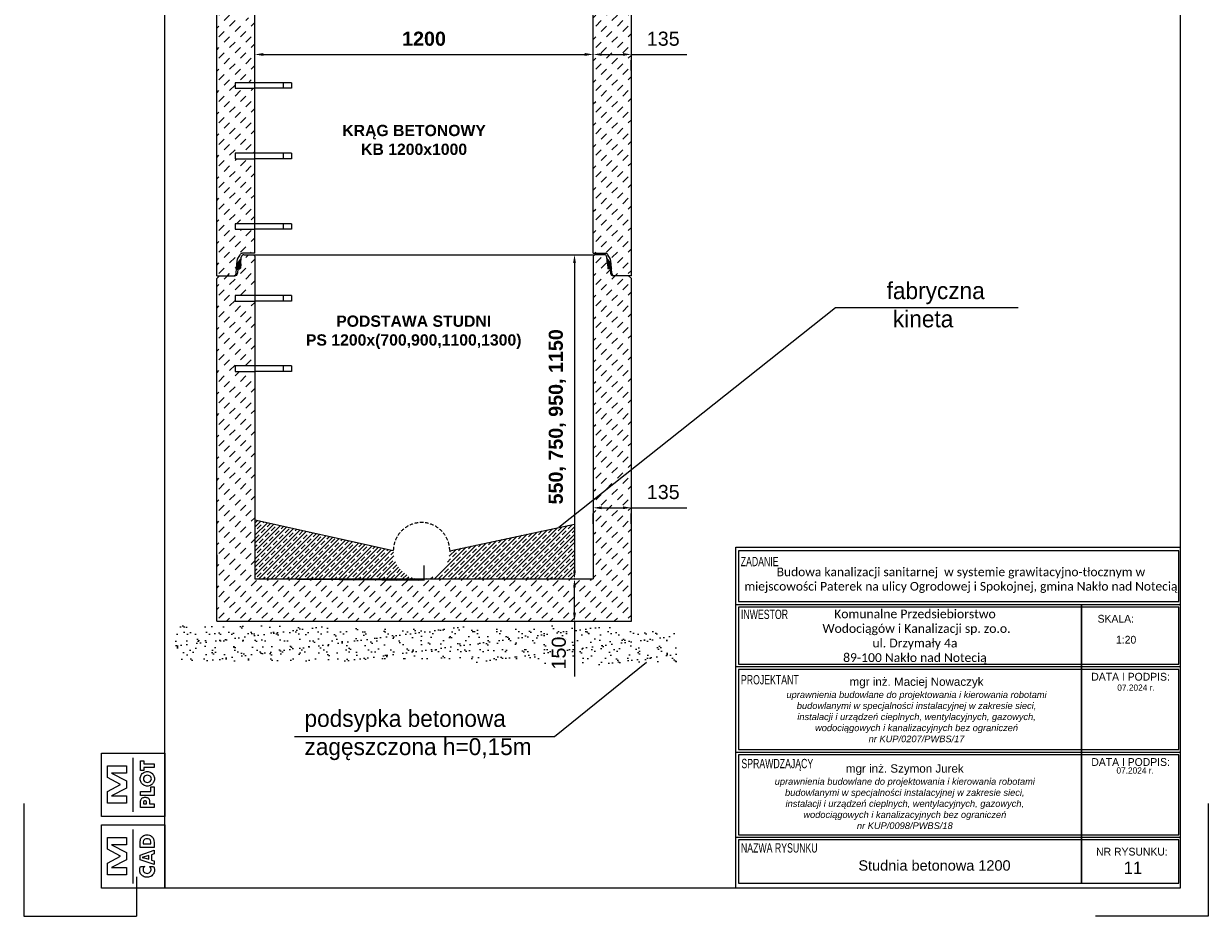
# Model space of a CAD drawing. Extents: x -23500 to 2637, y 21242 to 29547.
# Tile 1 of 121: x -23500 to -19300, y 23081 to 26246. Entities that reach past the tile are written whole.
import ezdxf
from ezdxf.enums import TextEntityAlignment as Align

# ---------------------------------------------------------------- set-up
doc = ezdxf.new("R2010")
doc.units = 0
doc.header["$LTSCALE"] = 25
doc.linetypes.add('DASHED', pattern=[0.75, 0.5, -0.25])
doc.layers.get('0').update_dxf_attribs({"linetype": 'CONTINUOUS', "lineweight": 13})
doc.layers.get('DEFPOINTS').update_dxf_attribs({"linetype": 'CONTINUOUS'})
for name, color, linetype in [('0_5', 250, 'CONTINUOUS'), ('M_Ramki markery', 1, 'CONTINUOUS'), ('M_Ramki znaczniki', 6, 'CONTINUOUS')]:
    doc.layers.add(name, color=color, linetype=linetype)
for name, color, linetype, lineweight in [('BA_szr', 7, 'CONTINUOUS', 5), ('IS_tab', 254, 'CONTINUOUS', 18), ('M_Ramki do druku', 7, 'CONTINUOUS', 25), ('M_Ramki rysunków', 2, 'CONTINUOUS', 25)]:
    doc.layers.add(name, color=color, linetype=linetype, lineweight=lineweight)
doc.styles.add('MCAD_TS', font='GENISO.SHX', dxfattribs={"width": 0.8, "oblique": 15})
doc.styles.get("Standard").update_dxf_attribs({"font": 'ARIAL.TTF', "height": 50})
doc.styles.add('tab_0.75', font='txt', dxfattribs={"height": 0.75})
doc.styles.add('tab_0.90 0.7', font='txt', dxfattribs={"width": 0.7, "height": 0.9})
doc.styles.add('tab_1.00', font='arial.ttf', dxfattribs={"height": 1})
doc.styles.add('tab_1.20', font='txt', dxfattribs={"height": 1.2})
doc.dimstyles.get("Standard").update_dxf_attribs({"dimtxt": 0.18, "dimasz": 0.18, "dimexe": 0.18, "dimexo": 0.0625, "dimgap": 0.09, "dimtad": 0, "dimtih": 1, "dimtoh": 1, "dimdec": 4, "dimzin": 0, "dimdsep": 46, "dimtxsty": 'Standard', "dimcen": 0.09, "dimadec": 0, "dimazin": 0, "dimtfac": 1, "dimtdec": 4, "dimtofl": 0, "dimtmove": 0, "dimatfit": 3, "dimfxl": 1, "dimtolj": 1, "dimtzin": 0, "dimarcsym": 0})
pattern_1 = [(45, (18678.204, 10372.663), (-19.091883, 19.091883), [27, -27])]

# ---------------------------------------------------------------- blocks, each defined once
blk = doc.blocks.new('*D1212')
at = {"layer": '0_5', "color": 0, "lineweight": -2}
for p, q in [((-22681.1, 26029.5), (-22681.1, 26157.2)), ((-22651.1, 26137.2), (-21511.1, 26137.2)), ((-21481.1, 26029.5), (-21481.1, 26157.2))]:
    blk.add_line(p, q, dxfattribs=at)
at = {"layer": '0_5', "color": 0}
for points in [[(-22651.1, 26142.2), (-22651.1, 26132.2), (-22681.1, 26137.2)], [(-21511.1, 26132.2), (-21511.1, 26142.2), (-21481.1, 26137.2)]]:
    blk.add_solid(points, dxfattribs=at)
at = {"layer": 'DEFPOINTS', "color": 0}
for p in [(-21481.1, 26137.2), (-22681.1, 25929.5), (-21481.1, 25929.5)]:
    blk.add_point(p, dxfattribs=at)
at = {"layer": '0_5', "color": 0, "insert": (-22081.1, 26192.7), "char_height": 50, "attachment_point": 5}
blk.add_mtext('\\A1;{\\fArial|b1|i0|c238|p34;1200}', dxfattribs=at)
blk = doc.blocks.new('*D1213')
at = {"layer": '0_5', "color": 0, "lineweight": -2}
for p, q in [((-21981.1, 25427.1), (-21527.6, 25427.1)), ((-21547.6, 25397.1), (-21547.6, 24307.1)), ((-21981.1, 24277.1), (-21527.6, 24277.1))]:
    blk.add_line(p, q, dxfattribs=at)
at = {"layer": '0_5', "color": 0}
for points in [[(-21542.6, 25397.1), (-21552.6, 25397.1), (-21547.6, 25427.1)], [(-21552.6, 24307.1), (-21542.6, 24307.1), (-21547.6, 24277.1)]]:
    blk.add_solid(points, dxfattribs=at)
at = {"layer": 'DEFPOINTS', "color": 0}
for p in [(-22081.1, 25427.1), (-22081.1, 24277.1), (-21547.6, 24277.1)]:
    blk.add_point(p, dxfattribs=at)
at = {"layer": '0_5', "color": 0, "insert": (-21608.3, 24852.1), "char_height": 50, "attachment_point": 5, "rotation": 90}
blk.add_mtext('\\A1;{\\fArial|b1|i0|c238|p34;550, 750, 950, 1150}', dxfattribs=at)
blk = doc.blocks.new('*D1214')
at = {"layer": '0_5', "color": 0, "lineweight": -2}
for p, q in [((-21631.6, 24277.1), (-21567.6, 24277.1)), ((-21547.6, 24157.1), (-21547.6, 24247.1)), ((-21631.6, 24127.1), (-21567.6, 24127.1)), ((-21547.6, 24127.1), (-21547.6, 23931.5))]:
    blk.add_line(p, q, dxfattribs=at)
at = {"layer": '0_5', "color": 0}
for points in [[(-21542.6, 24247.1), (-21552.6, 24247.1), (-21547.6, 24277.1)], [(-21552.6, 24157.1), (-21542.6, 24157.1), (-21547.6, 24127.1)]]:
    blk.add_solid(points, dxfattribs=at)
at = {"layer": 'DEFPOINTS', "color": 0}
for p in [(-21547.6, 24277.1), (-21531.6, 24277.1), (-21531.6, 24127.1)]:
    blk.add_point(p, dxfattribs=at)
at = {"layer": '0_5', "color": 0, "insert": (-21603.1, 24014.3), "char_height": 50, "attachment_point": 5, "rotation": 90}
blk.add_mtext('\\A1;150', dxfattribs=at)
blk = doc.blocks.new('*D1215')
at = {"layer": '0_5', "color": 0, "lineweight": -2}
for p, q in [((-21451.1, 26137.2), (-21376.1, 26137.2)), ((-21346.1, 26137.2), (-21149.9, 26137.2)), ((-21481.1, 26080.1), (-21481.1, 26117.2)), ((-21346.1, 26080.1), (-21346.1, 26117.2))]:
    blk.add_line(p, q, dxfattribs=at)
at = {"layer": '0_5', "color": 0}
for points in [[(-21451.1, 26142.2), (-21451.1, 26132.2), (-21481.1, 26137.2)], [(-21376.1, 26132.2), (-21376.1, 26142.2), (-21346.1, 26137.2)]]:
    blk.add_solid(points, dxfattribs=at)
at = {"layer": 'DEFPOINTS', "color": 0}
for p in [(-21481.1, 26180.1), (-21346.1, 26180.1), (-21346.1, 26137.2)]:
    blk.add_point(p, dxfattribs=at)
at = {"layer": '0_5', "color": 0, "insert": (-21233, 26192.7), "char_height": 50, "attachment_point": 5}
blk.add_mtext('\\A1;135', dxfattribs=at)
blk = doc.blocks.new('*D1216')
at = {"layer": '0_5', "color": 0, "lineweight": -2}
for p, q in [((-21451.1, 24529.5), (-21376.1, 24529.5)), ((-21346.1, 24529.5), (-21149.9, 24529.5)), ((-21481.1, 24472.4), (-21481.1, 24509.5)), ((-21346.1, 24472.4), (-21346.1, 24509.5))]:
    blk.add_line(p, q, dxfattribs=at)
at = {"layer": '0_5', "color": 0}
for points in [[(-21451.1, 24534.5), (-21451.1, 24524.5), (-21481.1, 24529.5)], [(-21376.1, 24524.5), (-21376.1, 24534.5), (-21346.1, 24529.5)]]:
    blk.add_solid(points, dxfattribs=at)
at = {"layer": 'DEFPOINTS', "color": 0}
for p in [(-21481.1, 24572.4), (-21346.1, 24572.4), (-21346.1, 24529.5)]:
    blk.add_point(p, dxfattribs=at)
at = {"layer": '0_5', "color": 0, "insert": (-21233, 24585.1), "char_height": 50, "attachment_point": 5}
blk.add_mtext('\\A1;135', dxfattribs=at)
blk = doc.blocks.new('mcadram')
at = {"color": 0, "linetype": 'ByBlock'}
for points in [[(-11.21, 0), (-11.21, 11.21), (0, 11.21), (0, 0)], [(-6.78, 2.37), (-10.13, 2.37), (-10.13, 4.43), (-7.84, 5.67), (-10.13, 6.89), (-10.13, 8.96), (-6.78, 8.96), (-6.78, 7.68), (-9.42, 7.68), (-6.78, 6.32), (-6.78, 5), (-9.42, 3.65), (-6.78, 3.65)], [(-1.88, 7.19), (-4.38, 7.19), (-4.38, 7.71), (-4.37, 8.06), (-4.35, 8.34), (-4.32, 8.53), (-4.28, 8.69), (-4.22, 8.83), (-4.14, 8.96), (-4.02, 9.1), (-3.88, 9.22), (-3.72, 9.32), (-3.54, 9.39), (-3.34, 9.43), (-3.13, 9.44), (-2.91, 9.43), (-2.72, 9.39), (-2.54, 9.32), (-2.38, 9.22), (-2.23, 9.1), (-2.11, 8.96), (-2.04, 8.83), (-1.98, 8.7), (-1.93, 8.55), (-1.9, 8.36), (-1.89, 8.12), (-1.88, 7.83), (-1.88, 7.71)], [(-2.44, 7.87), (-2.44, 7.98), (-2.46, 8.22), (-2.51, 8.42), (-2.6, 8.57), (-2.74, 8.67), (-2.91, 8.73), (-3.13, 8.75), (-3.34, 8.73), (-3.52, 8.67), (-3.65, 8.56), (-3.74, 8.42), (-3.8, 8.22), (-3.82, 7.98), (-3.82, 7.86)], [(-1.88, 4.16), (-4.38, 5.02), (-4.38, 5.87), (-1.88, 6.73), (-1.88, 6.06), (-2.33, 5.93), (-2.33, 4.96), (-1.88, 4.83)], [(-2.81, 5.11), (-2.81, 5.79), (-3.64, 5.53), (-3.67, 5.52), (-3.71, 5.51), (-3.76, 5.5), (-3.82, 5.49), (-3.89, 5.47), (-3.97, 5.45), (-3.91, 5.43), (-3.85, 5.42), (-3.8, 5.4), (-3.74, 5.39), (-3.69, 5.38), (-3.64, 5.36)], [(-4.28, 3.85), (-3.53, 3.85), (-3.63, 3.75), (-3.7, 3.66), (-3.76, 3.57), (-3.8, 3.47), (-3.83, 3.37), (-3.83, 3.27), (-3.81, 3.09), (-3.75, 2.93), (-3.63, 2.8), (-3.49, 2.7), (-3.31, 2.64), (-3.11, 2.62), (-2.92, 2.64), (-2.76, 2.7), (-2.61, 2.8), (-2.5, 2.94), (-2.44, 3.09), (-2.42, 3.27), (-2.42, 3.38), (-2.45, 3.47), (-2.49, 3.57), (-2.55, 3.66), (-2.62, 3.76), (-2.72, 3.85), (-1.97, 3.85), (-1.92, 3.74), (-1.89, 3.63), (-1.85, 3.53), (-1.83, 3.42), (-1.82, 3.31), (-1.82, 3.2), (-1.82, 3.07), (-1.84, 2.94), (-1.86, 2.82), (-1.9, 2.71), (-1.95, 2.61), (-2.01, 2.51), (-2.15, 2.33), (-2.3, 2.19), (-2.48, 2.08), (-2.68, 2), (-2.89, 1.95), (-3.12, 1.93), (-3.31, 1.94), (-3.48, 1.97), (-3.65, 2.03), (-3.8, 2.1), (-3.94, 2.19), (-4.07, 2.31), (-4.18, 2.43), (-4.27, 2.56), (-4.34, 2.71), (-4.39, 2.86), (-4.42, 3.03), (-4.43, 3.2), (-4.43, 3.31), (-4.42, 3.42), (-4.4, 3.53), (-4.37, 3.63), (-4.33, 3.74)]]:
    blk.add_lwpolyline(points, close=True, dxfattribs=at)
blk.add_lwpolyline([(-5.6, 0.82), (-5.6, 10.39)], dxfattribs=at)
blk = doc.blocks.new('mplotram')
at = {"color": 0, "linetype": 'ByBlock', "lineweight": -2}
for points in [[(-11.21, 0), (-11.21, 11.21), (0, 11.21), (0, 0)], [(-6.78, 2.37), (-10.13, 2.37), (-10.13, 4.43), (-7.84, 5.67), (-10.13, 6.89), (-10.13, 8.96), (-6.78, 8.96), (-6.78, 7.68), (-9.42, 7.68), (-6.78, 6.32), (-6.78, 5), (-9.42, 3.65), (-6.78, 3.65)], [(-1.88, 8.66), (-3.72, 8.66), (-3.72, 8.12), (-4.29, 8.12), (-4.29, 9.86), (-3.72, 9.86), (-3.72, 9.32), (-1.88, 9.32)], [(-3.08, 7.96), (-2.91, 7.95), (-2.75, 7.92), (-2.59, 7.87), (-2.45, 7.79), (-2.31, 7.7), (-2.19, 7.59), (-2.08, 7.46), (-1.99, 7.32), (-1.91, 7.17), (-1.86, 7.01), (-1.83, 6.84), (-1.82, 6.67), (-1.83, 6.5), (-1.86, 6.34), (-1.91, 6.18), (-1.99, 6.02), (-2.08, 5.89), (-2.19, 5.76), (-2.31, 5.65), (-2.45, 5.55), (-2.6, 5.48), (-2.75, 5.42), (-2.91, 5.39), (-3.08, 5.38), (-3.25, 5.39), (-3.41, 5.42), (-3.57, 5.48), (-3.72, 5.55), (-3.85, 5.65), (-3.98, 5.76), (-4.09, 5.89), (-4.18, 6.02), (-4.25, 6.18), (-4.31, 6.34), (-4.34, 6.5), (-4.35, 6.67), (-4.34, 6.84), (-4.31, 7.01), (-4.25, 7.17), (-4.18, 7.32), (-4.09, 7.46), (-3.98, 7.59), (-3.85, 7.7), (-3.72, 7.79), (-3.57, 7.87), (-3.41, 7.92), (-3.25, 7.95)], [(-2.37, 6.67), (-2.4, 6.84), (-2.46, 7), (-2.57, 7.12), (-2.72, 7.22), (-2.89, 7.28), (-3.08, 7.3), (-3.27, 7.28), (-3.44, 7.22), (-3.59, 7.12), (-3.7, 6.99), (-3.77, 6.84), (-3.79, 6.67), (-3.77, 6.5), (-3.7, 6.35), (-3.59, 6.22), (-3.44, 6.12), (-3.27, 6.06), (-3.08, 6.04), (-2.89, 6.06), (-2.72, 6.12), (-2.57, 6.22), (-2.46, 6.35), (-2.39, 6.5)], [(-1.88, 3.74), (-4.29, 3.74), (-4.29, 4.4), (-2.44, 4.4), (-2.44, 5.22), (-1.88, 5.22)], [(-1.88, 2.22), (-1.88, 1.6), (-4.29, 1.6), (-4.29, 2.29), (-4.29, 2.53), (-4.28, 2.72), (-4.26, 2.86), (-4.22, 2.96), (-4.18, 3.05), (-4.12, 3.14), (-4.04, 3.22), (-3.95, 3.29), (-3.84, 3.34), (-3.73, 3.38), (-3.61, 3.4), (-3.47, 3.41), (-3.34, 3.4), (-3.21, 3.38), (-3.09, 3.34), (-2.99, 3.29), (-2.9, 3.22), (-2.82, 3.14), (-2.78, 3.06), (-2.74, 2.98), (-2.71, 2.89), (-2.69, 2.78), (-2.68, 2.64), (-2.68, 2.45), (-2.68, 2.34), (-2.68, 2.22)], [(-3.21, 2.22), (-3.21, 2.34), (-3.21, 2.49), (-3.24, 2.6), (-3.27, 2.68), (-3.33, 2.73), (-3.4, 2.76), (-3.49, 2.77), (-3.59, 2.76), (-3.66, 2.73), (-3.71, 2.68), (-3.75, 2.6), (-3.77, 2.49), (-3.77, 2.35), (-3.77, 2.22)]]:
    blk.add_lwpolyline(points, close=True, dxfattribs=at)
blk.add_lwpolyline([(-5.6, 0.82), (-5.6, 10.39)], dxfattribs=at)
blk = doc.blocks.new('mcad_logo_ram')
at = {"layer": 'M_Ramki rysunków', "color": 0, "linetype": 'ByBlock', "lineweight": -2, "rotation": 270}
for name, p in [('mcadram', (0, 0)), ('mplotram', (12.71, 0))]:
    blk.add_blockref(name, p, dxfattribs=at)
blk = doc.blocks.new('Znacznik_narozny_v2')
at = {"layer": 'M_Ramki znaczniki'}
blk.add_lwpolyline([(0, -20), (0, 0), (20, 0)], dxfattribs=at)
blk = doc.blocks.new('znacznik297')
at = {"lineweight": -2}
blk.add_line((0, 0), (-20, 0), dxfattribs=at)
at = {"layer": 'M_Ramki markery'}
blk.add_line((0, 0), (2, 0), dxfattribs=at)
blk = doc.blocks.new('*U1218')
at = {"layer": 'M_Ramki do druku'}
for p, q in [((20, 297), (20, 292)), ((210, 297), (210, 292)), ((20, 5), (20, 0)), ((210, 5), (210, 0))]:
    blk.add_line(p, q, dxfattribs=at)
at = {"layer": 'M_Ramki markery'}
for p, q in [((20, 292), (20, 290)), ((25, 292), (25, 290)), ((210, 292), (210, 290)), ((20, 7), (20, 5)), ((25, 7), (25, 5)), ((210, 7), (210, 5))]:
    blk.add_line(p, q, dxfattribs=at)
at = {"layer": 'M_Ramki rysunków', "color": 0, "linetype": 'ByBlock', "lineweight": -2}
blk.add_lwpolyline([(25, 5), (25, 292), (205, 292), (205, 5)], close=True, dxfattribs=at)
blk.add_blockref('znacznik297', (25, 297))
at = {"layer": 'M_Ramki rysunków', "color": 0, "linetype": 'ByBlock', "lineweight": -2, "rotation": 90}
blk.add_blockref('mcad_logo_ram', (25, 5), dxfattribs=at)
at = {"layer": 'M_Ramki znaczniki'}
blk.add_blockref('Znacznik_narozny_v2', (0, 297), dxfattribs=at)
at = {"layer": 'M_Ramki znaczniki', "xscale": -1}
blk.add_blockref('Znacznik_narozny_v2', (210, 297), dxfattribs=at)
at = {"layer": 'M_Ramki znaczniki', "xscale": -1, "rotation": 180}
blk.add_blockref('Znacznik_narozny_v2', (0, 0), dxfattribs=at)
at = {"layer": 'M_Ramki znaczniki', "rotation": 180}
blk.add_blockref('Znacznik_narozny_v2', (210, 0), dxfattribs=at)
at = {"layer": 'M_Ramki do druku', "style": 'MCAD_TS', "width": 0.8}
for tag, p in [('KOMENTARZ', (16.54, 30.57)), ('RYSUNEK', (20.28, 30.57)), ('DATA', (24.02, 30.57))]:
    blk.add_attdef(tag, p, '', height=2, rotation=90, dxfattribs=at)

msp = doc.modelspace()

# ---------------------------------------------------------------- hatches: boundary and pattern name
for points in [[(-22744.578, 25395.12), (-22743.984, 25398.922), (-22729.482, 25417.821), (-22731.078, 25395.12), (-22732.207, 25378.98, -0.39391048), (-22734.202, 25377.12), (-22741.078, 25377.12), (-22741.656, 25368.857), (-22745.693, 25376.727)], [(-21417.578, 25395.12), (-21418.172, 25398.922), (-21432.674, 25417.821), (-21431.078, 25395.12), (-21429.949, 25378.98, 0.39391048), (-21427.954, 25377.12), (-21421.078, 25377.12), (-21420.5, 25368.857), (-21416.463, 25376.727)]]:
    msp.add_hatch(color=7).paths.add_polyline_path(points)
at = {"lineweight": 20, "transparency": 33554687}
h = msp.add_hatch(dxfattribs=at)
h.set_pattern_fill('AR-SAND')
h.set_pattern_definition([(37.5, (-28319.135, 20769.115), (-1.60003, 48.94132), [0, -38.608, 0, -43.18, 0, -41.275]), (7.5, (-28319.135, 20769.115), (44.95233, 71.6825), [0, -20.828, 0, -34.798, 0, -13.335]), (327.5, (-28350.377, 20769.115), (79.09924, 0.14372), [0, -12.7, 0, -45.72, 0, -59.69]), (317.5, (-28350.377, 20769.115), (76.35565, 22.29293), [0, -6.35, 0, -29.972, 0, -34.29])])
h.paths.add_polyline_path([(-22844.405, 24111.439), (-22963.09, 24111.439), (-22963.09, 23986.441), (-22150.797, 23986.441), (-21181.46, 23966.871), (-21192.793, 24097.204), (-21594.433, 24111.439)])
at = {"layer": 'BA_szr'}
h = msp.add_hatch(dxfattribs=at)
h.set_pattern_fill('BIK_BETON', color=256, scale=270, angle=45, style=0, pattern_type=2)
h.set_pattern_definition(pattern_1)
h.paths.add_polyline_path([(-22806.078, 25352.12), (-22816.078, 25352.12), (-22816.078, 26346.836), (-22806.078, 26356.836), (-22756.578, 26356.836), (-22752.151, 26356.836, 0.39391048), (-22742.176, 26366.138), (-22741.078, 26381.836), (-22734.202, 26381.836, 0.39391048), (-22732.207, 26383.696), (-22731.078, 26399.836), (-22729.482, 26422.537, -0.39379964), (-22719.506, 26431.836), (-22686.078, 26431.836), (-22681.078, 26426.836), (-22681.078, 26287.242), (-22681.2, 26287.12), (-22751.078, 26287.12), (-22751.078, 26267.12), (-22681.078, 26267.12), (-22681.078, 26037.12), (-22751.078, 26037.12), (-22751.078, 26017.12), (-22681.078, 26017.12), (-22681.078, 25787.12), (-22751.078, 25787.12), (-22751.078, 25767.12), (-22681.078, 25767.12), (-22681.078, 25537.12), (-22751.078, 25537.12), (-22751.078, 25517.12), (-22681.078, 25517.12), (-22681.078, 25432.12), (-22724.187, 25432.12, 0.26803506), (-22732.849, 25427.117), (-22742.078, 25411.12), (-22744.578, 25395.12), (-22746.578, 25362.12, -0.41421356), (-22756.578, 25352.12)])
h = msp.add_hatch(dxfattribs=at)
h.set_pattern_fill('BIK_BETON', color=256, scale=270, angle=45, style=0, pattern_type=2)
h.set_pattern_definition(pattern_1)
h.paths.add_polyline_path([(-21481.078, 26426.836), (-21481.078, 25432.12), (-21437.969, 25432.12, -0.26803506), (-21429.307, 25427.117), (-21420.078, 25411.12), (-21417.578, 25395.12), (-21415.578, 25362.12, 0.41421356), (-21405.578, 25352.12), (-21356.078, 25352.12), (-21346.078, 25352.12), (-21346.078, 26346.836), (-21356.078, 26356.836), (-21405.578, 26356.836), (-21410.005, 26356.836, -0.39391048), (-21419.98, 26366.138), (-21421.078, 26381.836), (-21427.954, 26381.836, -0.39391048), (-21429.949, 26383.696), (-21431.078, 26399.836), (-21432.674, 26422.537, 0.39379964), (-21442.65, 26431.836), (-21476.078, 26431.836)])
h = msp.add_hatch(dxfattribs=at)
h.set_pattern_fill('BIK_BETON', color=256, scale=270, angle=45, style=0, pattern_type=2)
h.set_pattern_definition(pattern_1)
h.paths.add_polyline_path([(-22816.078, 24127.12), (-22816.078, 25342.12), (-22806.078, 25352.12), (-22756.578, 25352.12), (-22752.151, 25352.12, 0.39391048), (-22742.176, 25361.422), (-22741.078, 25377.12), (-22734.202, 25377.12, 0.39391048), (-22732.207, 25378.98), (-22731.078, 25395.12), (-22729.482, 25417.821, -0.39379964), (-22719.506, 25427.12), (-22686.078, 25427.12), (-22681.078, 25422.12), (-22681.078, 25282.403), (-22751.078, 25282.403), (-22751.078, 25262.403), (-22681.078, 25262.403), (-22681.078, 25032.403), (-22751.078, 25032.403), (-22751.078, 25012.403), (-22681.078, 25012.403), (-22681.078, 24277.12), (-21481.078, 24277.12), (-21481.078, 25422.12), (-21476.078, 25427.12), (-21442.65, 25427.12, -0.39379964), (-21432.674, 25417.821), (-21431.078, 25395.12), (-21429.949, 25378.98, 0.39391048), (-21427.954, 25377.12), (-21421.078, 25377.12), (-21419.98, 25361.422, 0.39391048), (-21410.005, 25352.12), (-21405.578, 25352.12), (-21356.078, 25352.12), (-21346.078, 25342.12), (-21346.078, 24127.12)])
at = {"layer": 'BA_szr', "transparency": 33554687}
h = msp.add_hatch(dxfattribs=at)
h.set_pattern_fill('JIS_STN_1E', scale=20)
h.set_pattern_definition([(45, (1015.439, 3298.08), (-14.142136, 14.142136), []), (45, (1029.539, 3298.08), (-14.142136, 14.142136), [20, -10])])
h.paths.add_polyline_path([(-22681.078, 24277.12), (-22090.004, 24277.12, -0.41421356), (-22190.004, 24377.12), (-22681.078, 24485.058)])
h.paths.add_polyline_path([(-21990.004, 24377.12, -0.41421356), (-22090.004, 24277.12), (-21547.59, 24277.12), (-21547.59, 24471.777)])

# ---------------------------------------------------------------- linework, layer by layer
at = {"color": 7}
for p, q in [((-22681.078, 25432.12), (-22681.078, 26426.836)), ((-21481.078, 25432.12), (-21481.078, 26426.836)), ((-22816.078, 25352.12), (-22816.078, 26346.836)), ((-21346.078, 25352.12), (-21346.078, 26346.836)), ((-22551.078, 26037.12), (-22681.078, 26037.12)), ((-22551.078, 26017.12), (-22681.078, 26017.12)), ((-22581.078, 26037.12), (-22581.078, 26017.12)), ((-22581.078, 26037.12), (-22581.078, 26017.12)), ((-22551.078, 26037.12), (-22581.078, 26037.12)), ((-22551.078, 26037.12), (-22581.078, 26037.12)), ((-22551.078, 26037.12), (-22551.078, 26017.12)), ((-22551.078, 25787.12), (-22681.078, 25787.12)), ((-22551.078, 25767.12), (-22681.078, 25767.12)), ((-22581.078, 25787.12), (-22581.078, 25767.12)), ((-22581.078, 25787.12), (-22581.078, 25767.12)), ((-22551.078, 25787.12), (-22581.078, 25787.12)), ((-22551.078, 25787.12), (-22581.078, 25787.12)), ((-22551.078, 25787.12), (-22551.078, 25767.12)), ((-22551.078, 25787.12), (-22551.078, 25767.12)), ((-22551.078, 25537.12), (-22681.078, 25537.12)), ((-22551.078, 25537.12), (-22581.078, 25537.12)), ((-22551.078, 25537.12), (-22581.078, 25537.12)), ((-22581.078, 25537.12), (-22581.078, 25517.12)), ((-22581.078, 25537.12), (-22581.078, 25517.12)), ((-22551.078, 25537.12), (-22551.078, 25517.12)), ((-22551.078, 25517.12), (-22681.078, 25517.12)), ((-22744.578, 25395.12), (-22742.078, 25411.12)), ((-22742.078, 25411.12), (-22732.849, 25427.117)), ((-22731.078, 25395.12), (-22729.482, 25417.821)), ((-22681.078, 25432.12), (-22724.187, 25432.12)), ((-22719.506, 25427.12), (-22686.078, 25427.12)), ((-22686.078, 25427.12), (-22681.078, 25422.12)), ((-22686.078, 25427.12), (-21476.078, 25427.12)), ((-22681.078, 25422.12), (-22681.078, 24277.12)), ((-21481.078, 25432.12), (-21437.969, 25432.12)), ((-21476.078, 25427.12), (-21481.078, 25422.12)), ((-21481.078, 25422.12), (-21481.078, 24277.12)), ((-21442.65, 25427.12), (-21476.078, 25427.12)), ((-21431.078, 25395.12), (-21432.674, 25417.821)), ((-21420.078, 25411.12), (-21429.307, 25427.117)), ((-21417.578, 25395.12), (-21420.078, 25411.12)), ((-22746.578, 25362.12), (-22744.578, 25395.12)), ((-22741.078, 25377.12), (-22742.176, 25361.422)), ((-22741.078, 25377.12), (-22734.202, 25377.12)), ((-22731.078, 25395.12), (-22732.207, 25378.98)), ((-21431.078, 25395.12), (-21429.949, 25378.98)), ((-21421.078, 25377.12), (-21427.954, 25377.12)), ((-21421.078, 25377.12), (-21419.98, 25361.422)), ((-21415.578, 25362.12), (-21417.578, 25395.12)), ((-22816.078, 25342.12), (-22806.078, 25352.12)), ((-22816.078, 25352.12), (-22756.578, 25352.12)), ((-22816.078, 24127.12), (-22816.078, 25342.12)), ((-22806.078, 25352.12), (-22752.151, 25352.12)), ((-21356.078, 25352.12), (-21410.005, 25352.12)), ((-21346.078, 25352.12), (-21405.578, 25352.12)), ((-21346.078, 25342.12), (-21356.078, 25352.12)), ((-21346.078, 24127.12), (-21346.078, 25342.12)), ((-22551.078, 25282.403), (-22681.078, 25282.403)), ((-22551.078, 25262.403), (-22681.078, 25262.403)), ((-22551.078, 25282.403), (-22581.078, 25282.403)), ((-22551.078, 25282.403), (-22581.078, 25282.403)), ((-22581.078, 25282.403), (-22581.078, 25262.403)), ((-22581.078, 25282.403), (-22581.078, 25262.403)), ((-22551.078, 25282.403), (-22551.078, 25262.403)), ((-22551.078, 25282.403), (-22551.078, 25262.403)), ((-22551.078, 25282.403), (-22551.078, 25262.403)), ((-22551.078, 25282.403), (-22551.078, 25262.403)), ((-22551.078, 25032.403), (-22681.078, 25032.403)), ((-22551.078, 25032.403), (-22581.078, 25032.403)), ((-22551.078, 25032.403), (-22581.078, 25032.403)), ((-22581.078, 25032.403), (-22581.078, 25012.403)), ((-22581.078, 25032.403), (-22581.078, 25012.403)), ((-22551.078, 25032.403), (-22551.078, 25012.403)), ((-22551.078, 25012.403), (-22681.078, 25012.403)), ((-22816.078, 24363.261), (-22816.078, 24327.12)), ((-22681.078, 24277.12), (-21481.078, 24277.12)), ((-22816.078, 24127.12), (-21346.078, 24127.12))]:
    msp.add_line(p, q, dxfattribs=at)
at = {"color": 7, "ltscale": 4}
for p, q in [((-22681.078, 26037.12), (-22751.078, 26037.12)), ((-22751.078, 26037.12), (-22751.078, 26017.12)), ((-22751.078, 26017.12), (-22681.078, 26017.12)), ((-22681.078, 25787.12), (-22751.078, 25787.12)), ((-22751.078, 25787.12), (-22751.078, 25767.12)), ((-22751.078, 25767.12), (-22681.078, 25767.12)), ((-22681.078, 25537.12), (-22751.078, 25537.12)), ((-22751.078, 25537.12), (-22751.078, 25517.12)), ((-22751.078, 25517.12), (-22681.078, 25517.12)), ((-22751.078, 25282.403), (-22751.078, 25262.403)), ((-22681.078, 25282.403), (-22751.078, 25282.403)), ((-22751.078, 25262.403), (-22681.078, 25262.403)), ((-22751.078, 25032.403), (-22751.078, 25012.403)), ((-22681.078, 25032.403), (-22751.078, 25032.403)), ((-22751.078, 25012.403), (-22681.078, 25012.403))]:
    msp.add_line(p, q, dxfattribs=at)
at = {"color": 7, "linetype": 'ByBlock'}
for p, q in [((-20975.779, 23180.752), (-20975.779, 24390.398)), ((-20975.779, 24390.398), (-19400.449, 24390.398)), ((-20975.779, 24186.681), (-19400.449, 24186.681)), ((-20975.779, 23966.159), (-19400.449, 23966.159)), ((-20975.779, 23663.234), (-19400.449, 23663.234)), ((-20975.779, 23360.891), (-19400.449, 23360.891)), ((-20975.779, 23360.891), (-19400.449, 23360.891))]:
    msp.add_line(p, q, dxfattribs=at)
at = {"color": 7, "lineweight": 20}
for points in [[(-19974.94, 25238.306), (-20622.115, 25238.306), (-21603.702, 24459.771)], [(-22539.87, 23718.395), (-21618.065, 23718.395), (-21292.208, 23982.437)]]:
    msp.add_lwpolyline(points, dxfattribs=at)
at = {"color": 7, "linetype": 'ByBlock'}
for points in [[(-20966.59, 24197.119), (-19404.556, 24197.119), (-19404.556, 24376.32), (-20966.59, 24376.32)], [(-20966.59, 23975.347), (-19404.556, 23975.347), (-19404.556, 24176.554), (-20966.59, 24176.554)], [(-19749.807, 23198.476), (-19749.807, 23198.476), (-19749.807, 24186.681), (-19749.807, 24186.681)], [(-20966.59, 23672.567), (-19404.556, 23672.567), (-19404.556, 23955.859), (-20966.59, 23955.859)], [(-20966.59, 23370.08), (-19404.556, 23370.08), (-19404.556, 23653.371), (-20966.59, 23653.371)], [(-20966.59, 23198.476), (-19404.556, 23198.476), (-19404.556, 23351.703), (-20966.59, 23351.703)]]:
    msp.add_lwpolyline(points, close=True, dxfattribs=at)
at = {"color": 7}
for centre, radius, start, end in [((-22724.187, 25422.12), 10, 90, 150.018361), ((-22719.506, 25417.12), 10, 90, 175.97801), ((-21442.65, 25417.12), 10, 4.02199, 90), ((-21437.969, 25422.12), 10, 29.981639, 90), ((-22734.202, 25379.12), 2, 270, 356), ((-21427.954, 25379.12), 2, 184, 270), ((-22756.578, 25362.12), 10, 270, 0), ((-22752.151, 25362.12), 10, 270, 356), ((-21410.005, 25362.12), 10, 184, 270), ((-21405.578, 25362.12), 10, 180, 270)]:
    msp.add_arc(centre, radius, start, end, dxfattribs=at)
at = {"layer": '0_5', "color": 7, "lineweight": 20}
for p, q in [((-22190.004, 24377.12), (-22681.078, 24485.058)), ((-21990.004, 24377.12), (-21547.59, 24471.777))]:
    msp.add_line(p, q, dxfattribs=at)
at = {"layer": '0_5', "lineweight": 5}
for p, q in [((-22081.09, 24273.379), (-22081.09, 24325.338)), ((-22681.078, 24277.12), (-22081.09, 24273.379))]:
    msp.add_line(p, q, dxfattribs=at)
at = {"layer": '0_5', "color": 7, "linetype": 'DASHED', "lineweight": 20}
msp.add_arc((-22090.004, 24377.12), 100, 0.220842, 180, dxfattribs=at)

# ---------------------------------------------------------------- block references
at = {"layer": 'M_Ramki do druku', "xscale": 20, "yscale": 20, "zscale": 20}
msp.add_blockref('*U1218', (-23500.449, 23080.752), dxfattribs=at)

# ---------------------------------------------------------------- texts
at = {"color": 7, "char_height": 40, "attachment_point": 5}
for s, insert in [('{\\fArial|b1|i0|c238|p34;KRĄG BETONOWY \\PKB 1200x1000}', (-22116.35, 25833.986)), ('{\\fArial|b1|i0|c238|p34;PODSTAWA STUDNI \\PPS 1200x(700,900,1100,1300)}', (-22117.719, 25152.068))]:
    msp.add_mtext(s, dxfattribs=dict(at, insert=insert))
at = {"color": 7, "char_height": 60, "width": 2079.43957, "attachment_point": 1}
for s, insert in [('{\\fCentury Gothic|b0|i0|c238|p34;fabryczna\\P kineta}', (-20440.887, 25329.527)), ('{\\fCentury Gothic|b0|i0|c238|p34;podsypka betonowa\\Pzagęszczona h=0,15m}', (-22504.814, 23812.469))]:
    msp.add_mtext(s, dxfattribs=dict(at, insert=insert))
at = {"layer": 'IS_tab', "color": 7, "style": 'tab_0.90 0.7', "width": 0.7}
for s, height, p in [('ZADANIE', 33.0784, (-20958.259, 24355.486)), ('INWESTOR', 33.0784, (-20957.402, 24168.304)), ('PROJEKTANT', 33.0784, (-20957.402, 23936.274)), ('SPRAWDZAJĄCY', 33.07838, (-20955.847, 23639.149)), ('NAZWA RYSUNKU', 33.07838, (-20957.402, 23340.028))]:
    msp.add_text(s, height=height, dxfattribs=at).set_placement(p, align=Align.TOP_LEFT)
at = {"layer": 'IS_tab', "color": 7, "style": 'tab_0.75'}
for s, height, p in [('SKALA:', 27.5653, (-19693.022, 24149.864)), ('1:20', 27.5653, (-19627.609, 24075.465)), ('DATA I PODPIS:', 27.56531, (-19715.35, 23944.245)), ('DATA I PODPIS:', 27.56531, (-19715.217, 23641.748)), ('NR RYSUNKU:', 27.56531, (-19698.185, 23323.8))]:
    msp.add_text(s, height=height, dxfattribs=at).set_placement(p, align=Align.TOP_LEFT)
at = {"layer": 'IS_tab', "color": 7, "style": 'tab_1.20'}
for s, height, p in [('07.2024 r.', 22.0523, (-19556.781, 23891.747)), ('07.2024 r.', 22.0523, (-19559.769, 23597.953)), ('11', 44.1045, (-19567.782, 23252.871))]:
    msp.add_text(s, height=height, dxfattribs=at).set_placement(p, align=Align.MIDDLE_CENTER)
at = {"layer": 'IS_tab', "color": 7, "attachment_point": 5, "line_spacing_factor": 1.2, "style": 'tab_1.00'}
for s, insert, char_height, width in [('\\pxi-0.457144,l0.457144,sm1,t0;{\\fCalibri|b0|i0|c158|p39;Budowa kanalizacji sanitarnej  w systemie grawitacyjno-tłocznym w \\Pmiejscowości Paterek na ulicy Ogrodowej i Spokojnej, gmina Nakło nad Notecią }', (-20177.527, 24272.566), 30.628125, 3160.8225), ('\\pxsm1;{\\fCalibri|b0|i0|c158|p39;Komunalne Przedsiebiorstwo\\P Wodociągów i Kanalizacji sp. zo.o.\\Pul. Drzymały 4a\\P89-100 Nakło nad Notecią}', (-20340.494, 24071.824), 31, 2499.255)]:
    msp.add_mtext(s, dxfattribs=dict(at, insert=insert, char_height=char_height, width=width))
at = {"layer": 'IS_tab', "color": 7, "attachment_point": 5, "style": 'tab_1.00'}
for s, insert, char_height, width in [('mgr inż. Maciej Nowaczyk\\P{\\fArial|b0|i1|c238|p34;\\H0.8x;uprawnienia budowlane do projektowania i kierowania robotami budowlanymi w specjalności instalacyjnej w zakresie sieci,\\Pinstalacji i urządzeń cieplnych, wentylacyjnych, gazowych,\\Pwodociągowych i kanalizacyjnych bez ograniczeń\\Pnr KUP/0207/PWBS/17}', (-20334.832, 23812.746), 29.403, 1064.8449), ('mgr inż. Szymon Jurek\\P{\\fArial|b0|i1|c238|p34;\\H0.8x;uprawnienia budowlane do projektowania i kierowania robotami budowlanymi w specjalności instalacyjnej w zakresie sieci,\\Pinstalacji i urządzeń cieplnych, wentylacyjnych, gazowych,\\Pwodociągowych i kanalizacyjnych bez ograniczeń\\Pnr KUP/0098/PWBS/18}', (-20376.465, 23504.852), 29.403, 1064.8449), ('{\\fArial|b0|i0|c238|p0;Studnia betonowa 1200  }', (-20271.278, 23260.855), 36.75375, 2499.255)]:
    msp.add_mtext(s, dxfattribs=dict(at, insert=insert, char_height=char_height, width=width))

# ---------------------------------------------------------------- dimensions: what is measured, and where the dimension line sits
at = {"layer": '0_5', "color": 7}
dim = msp.add_linear_dim(base=(-21481.078, 26137.178), p1=(-22681.078, 25929.478), p2=(-21481.078, 25929.478), text='{\\fArial|b1|i0|c238|p34;1200}', dimstyle='Standard', override={"dimtxt": 50, "dimasz": 30, "dimexe": 20, "dimexo": 100, "dimgap": 30, "dimtad": 1, "dimtih": 0, "dimtoh": 0, "dimdec": 0, "dimzin": 12, "dimlunit": 6, "dimcen": 2.5, "dimtfac": 30, "dimtdec": 0, "dimtofl": 1}, dxfattribs=at)
dim.commit()
dim.dimension.update_dxf_attribs({"geometry": '*D1212', "text_midpoint": (-22081.078, 26192.707)})
for base, p1, p2, picture, middle in [((-21346.078, 26137.178), (-21481.078, 26180.113), (-21346.078, 26180.113), '*D1215', (-21233.008, 26192.724)), ((-21346.078, 24529.512), (-21481.078, 24572.447), (-21346.078, 24572.447), '*D1216', (-21233.008, 24585.058))]:
    dim = msp.add_linear_dim(base=base, p1=p1, p2=p2, dimstyle='Standard', override={"dimtxt": 50, "dimasz": 30, "dimexe": 20, "dimexo": 100, "dimgap": 30, "dimtad": 1, "dimtih": 0, "dimtoh": 0, "dimdec": 0, "dimzin": 12, "dimlunit": 6, "dimcen": 2.5, "dimtfac": 30, "dimtdec": 0, "dimtofl": 1}, dxfattribs=at)
    dim.commit()
    dim.dimension.update_dxf_attribs({"geometry": picture, "text_midpoint": middle})
dim = msp.add_linear_dim(base=(-21547.59, 24277.12), p1=(-22081.078, 25427.12), p2=(-22081.078, 24277.12), angle=90, text='{\\fArial|b1|i0|c238|p34;550, 750, 950, 1150}', dimstyle='Standard', override={"dimtxt": 50, "dimasz": 30, "dimexe": 20, "dimexo": 100, "dimgap": 30, "dimtad": 1, "dimtih": 0, "dimtoh": 0, "dimdec": 0, "dimzin": 12, "dimlunit": 6, "dimcen": 2.5, "dimtfac": 30, "dimtdec": 0, "dimtofl": 1}, dxfattribs=at)
dim.commit()
dim.dimension.update_dxf_attribs({"geometry": '*D1213', "text_midpoint": (-21608.269, 24852.12)})
dim = msp.add_linear_dim(base=(-21547.59, 24277.12), p1=(-21531.616, 24127.12), p2=(-21531.616, 24277.12), angle=90, dimstyle='Standard', override={"dimtxt": 50, "dimasz": 30, "dimexe": 20, "dimexo": 100, "dimgap": 30, "dimtad": 1, "dimtih": 0, "dimtoh": 0, "dimdec": 0, "dimzin": 12, "dimlunit": 6, "dimcen": 2.5, "dimtfac": 30, "dimtdec": 0, "dimtofl": 1}, dxfattribs=at)
dim.commit()
dim.dimension.update_dxf_attribs({"geometry": '*D1214', "text_midpoint": (-21547.59, 24014.323), "dimtype": 160})

doc.saveas('drawing.dxf')
